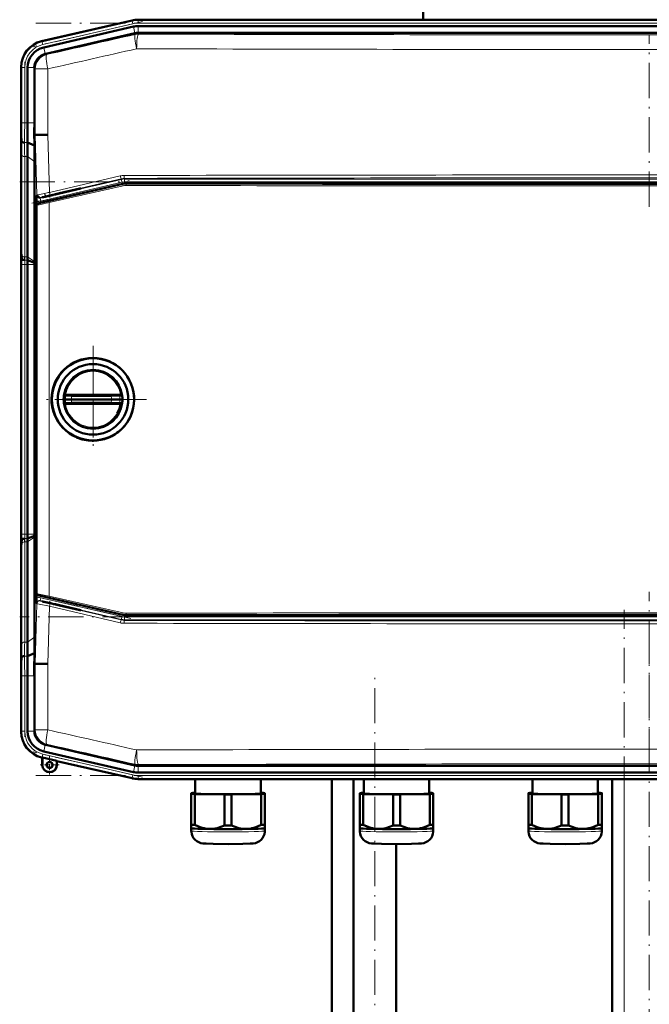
# Model space of a CAD drawing. Extents: x -2065 to 2446, y -2260 to 958.
# Tile 22 of 63: x -1669 to -1455, y -149 to 186. Entities that reach past the tile are written whole.
import ezdxf

# ---------------------------------------------------------------- set-up
doc = ezdxf.new("R2010")
doc.units = 0
doc.linetypes.add('DASHDOT', pattern=[18.5, 12, -3, 0.5, -3])

msp = doc.modelspace()

# ---------------------------------------------------------------- linework, layer by layer
at = {"color": 7, "linetype": 'DASHDOT', "lineweight": 18}
for p, q in [((-1627.49, 185.09), (-1664.76, 176.49)), ((-1663.8, 184.53), (-1246.13, 184.53)), ((-1454.97, 122.03), (-1454.97, 180.71)), ((-1667.63, 171.35), (-1667.63, 148.72)), ((-1665.18, 123.29), (-1631.48, 131.08)), ((-1669.33, 130.48), (-1240.61, 130.48)), ((-1667.63, 1.43), (-1667.63, 111.49)), ((-1644.36, 74.67), (-1644.36, 38.27)), ((-1644.36, 69.47), (-1644.36, 43.47)), ((-1626.16, 56.47), (-1662.56, 56.47)), ((-1631.36, 56.47), (-1657.36, 56.47)), ((-1454.97, -67.78), (-1454.97, -9.1)), ((-1631.48, -18.15), (-1665.18, -10.37)), ((-1463.57, -706.11), (-1463.57, -15.21)), ((-1240.61, -17.55), (-1669.33, -17.55)), ((-1455.07, -607.11), (-1455.07, -24.21)), ((-1667.63, -35.79), (-1667.63, -58.42)), ((-1548.41, -460.81), (-1548.41, -37.51)), ((-1627.49, -72.16), (-1664.76, -63.56)), ((-1663.8, -71.6), (-1246.13, -71.6))]:
    msp.add_line(p, q, dxfattribs=at)
at = {"color": 7, "lineweight": 50}
for p, q in [((-1631.08, 185.48), (-1661.85, 178.37)), ((-1631.08, 185.48), (-1661.65, 178.42)), ((-1629, 185.71), (-1608.73, 185.71)), ((-1280.94, 185.71), (-1629, 185.71)), ((-1295.93, 185.71), (-1608.73, 185.71)), ((-1630.59, 183.35), (-1661.16, 176.29)), ((-1630.1, 181.11), (-1660.47, 174.1)), ((-1630.1, 181.11), (-1630.07, 181.12)), ((-1629, 183.53), (-1608.73, 183.53)), ((-1628.97, 181.24), (-1280.96, 181.24)), ((-1295.93, 183.53), (-1608.73, 183.53)), ((-1668.82, 169.61), (-1668.82, 169.41)), ((-1668.82, 169.41), (-1668.82, 150.61)), ((-1666.63, 169.41), (-1666.63, 150.61)), ((-1664.34, 169.23), (-1664.34, 169.41)), ((-1664.34, 169.23), (-1664.34, 150.61)), ((-1668.67, 144.27), (-1668.84, 146.46)), ((-1664.36, 146.47), (-1664.02, 146.47)), ((-1664.02, 146.47), (-1663.67, 146.48)), ((-1668.82, 143.53), (-1668.82, 109.39)), ((-1668.82, 143.53), (-1668.82, 109.39)), ((-1664.29, 142.89), (-1666.67, 143.87)), ((-1666.63, 139.12), (-1666.63, 104.97)), ((-1664.25, 137.43), (-1664.25, 106.47)), ((-1634.2, 129.87), (-1663.23, 123.16)), ((-1655.76, 126.63), (-1648.9, 128.21)), ((-1648.52, 128.21), (-1655.76, 126.54)), ((-1648.52, 128.21), (-1648.9, 128.21)), ((-1276.86, 130), (-1633.07, 130)), ((-1663.56, 122.91), (-1663.59, 124.2)), ((-1659.02, 125.88), (-1658.03, 126.11)), ((-1658.03, 126.02), (-1659.02, 125.79)), ((-1658.03, 126.11), (-1657.89, 126.14)), ((-1658.03, 126.02), (-1658.03, 126.11)), ((-1657.88, 126.05), (-1658.03, 126.02)), ((-1657.89, 126.14), (-1657.18, 126.3)), ((-1657.88, 126.05), (-1657.89, 126.14)), ((-1657.18, 126.22), (-1657.88, 126.05)), ((-1657.18, 126.3), (-1655.76, 126.63)), ((-1655.76, 126.54), (-1657.18, 126.22)), ((-1657.18, 126.22), (-1657.18, 126.3)), ((-1655.76, 126.54), (-1655.76, 126.63)), ((-1663.62, 122.68), (-1663.62, -9.73)), ((-1668.62, 104.27), (-1668.79, 106.46)), ((-1664.25, 106.47), (-1664.33, 103.35)), ((-1663.62, 106.48), (-1664.25, 106.47)), ((-1668.82, 102.32), (-1668.82, 10.61)), ((-1664.34, 102.93), (-1666.63, 103.88)), ((-1666.63, 10.61), (-1666.63, 102.32)), ((-1664.33, 103.35), (-1664.34, 102.93)), ((-1664.34, 102.93), (-1664.34, 102.32)), ((-1664.34, 102.32), (-1664.34, 10.61)), ((-1654.28, 57.73), (-1654.31, 57.52)), ((-1653.2, 57.97), (-1653.81, 57.97)), ((-1653.2, 57.97), (-1651.55, 57.97)), ((-1638.06, 57.97), (-1651.55, 57.97)), ((-1638.06, 57.97), (-1637.24, 57.97)), ((-1637.24, 57.97), (-1636.5, 57.97)), ((-1636.5, 57.97), (-1635.74, 57.97)), ((-1634.92, 57.97), (-1635.74, 57.97)), ((-1634.42, 57.52), (-1634.44, 57.73)), ((-1653.77, 56.47), (-1654.36, 56.47)), ((-1654.28, 55.21), (-1654.31, 55.42)), ((-1653.2, 54.97), (-1653.81, 54.97)), ((-1651.72, 56.47), (-1653.77, 56.47)), ((-1653.2, 54.97), (-1651.55, 54.97)), ((-1651.72, 56.47), (-1638.06, 56.47)), ((-1638.06, 54.97), (-1651.55, 54.97)), ((-1635.16, 56.47), (-1638.06, 56.47)), ((-1638.06, 54.97), (-1635.74, 54.97)), ((-1634.92, 54.97), (-1635.74, 54.97)), ((-1634.36, 56.47), (-1635.16, 56.47)), ((-1634.42, 55.42), (-1634.44, 55.21)), ((-1644.62, 42.38), (-1644.36, 42.38)), ((-1664.34, 10), (-1664.34, 10.61)), ((-1668.62, 8.65), (-1668.79, 6.46)), ((-1664.34, 10), (-1666.63, 9.05)), ((-1666.63, -26.19), (-1666.63, 7.95)), ((-1664.33, 9.58), (-1664.34, 10)), ((-1664.25, 6.46), (-1664.33, 9.58)), ((-1668.82, -30.61), (-1668.82, 3.53)), ((-1668.82, -30.61), (-1668.82, 3.53)), ((-1663.62, 6.45), (-1664.25, 6.46)), ((-1664.25, -24.5), (-1664.25, 6.46)), ((-1663.56, -9.97), (-1663.59, -11.27)), ((-1634.2, -16.92), (-1663.23, -10.22)), ((-1658.03, -13.09), (-1659.02, -12.86)), ((-1659.02, -12.95), (-1658.03, -13.18)), ((-1658.03, -13.09), (-1657.88, -13.13)), ((-1658.03, -13.09), (-1658.03, -13.18)), ((-1657.89, -13.21), (-1658.03, -13.18)), ((-1657.88, -13.13), (-1657.89, -13.21)), ((-1657.18, -13.37), (-1657.89, -13.21)), ((-1657.88, -13.13), (-1657.18, -13.29)), ((-1657.18, -13.29), (-1655.77, -13.61)), ((-1657.18, -13.29), (-1657.18, -13.37)), ((-1655.77, -13.7), (-1657.18, -13.37)), ((-1648.52, -15.29), (-1655.77, -13.61)), ((-1655.77, -13.61), (-1655.77, -13.7)), ((-1655.77, -13.7), (-1648.9, -15.29)), ((-1648.9, -15.29), (-1648.52, -15.29)), ((-1633.07, -17.05), (-1276.86, -17.05)), ((-1664.29, -29.96), (-1666.67, -30.95)), ((-1664.32, -31.72), (-1664.29, -29.96)), ((-1668.67, -31.35), (-1668.84, -33.54)), ((-1664.36, -33.54), (-1664.32, -31.72)), ((-1664.36, -33.54), (-1664.02, -33.54)), ((-1663.67, -33.55), (-1664.02, -33.54)), ((-1668.82, -56.48), (-1668.82, -37.68)), ((-1666.63, -56.48), (-1666.63, -37.68)), ((-1664.34, -56.3), (-1664.34, -37.68)), ((-1668.82, -56.68), (-1668.82, -56.48)), ((-1664.34, -56.3), (-1664.34, -56.48)), ((-1630.59, -70.42), (-1661.16, -63.36)), ((-1630.1, -68.18), (-1660.47, -61.17)), ((-1661.65, -65.49), (-1661.85, -65.44)), ((-1661.65, -65.49), (-1661.85, -65.45)), ((-1661.65, -65.49), (-1661.61, -65.43)), ((-1661.65, -67.99), (-1661.65, -65.49)), ((-1661.61, -67.99), (-1661.61, -65.43)), ((-1661.61, -65.43), (-1656.68, -66.57)), ((-1656.68, -66.57), (-1656.65, -66.65)), ((-1656.68, -66.57), (-1656.68, -67.99)), ((-1656.65, -67.99), (-1656.65, -66.65)), ((-1656.65, -66.65), (-1656.65, -67.99)), ((-1631.08, -72.55), (-1656.65, -66.65)), ((-1630.1, -68.18), (-1630.07, -68.19)), ((-1629, -68.31), (-1628.97, -68.31)), ((-1628.97, -68.31), (-1280.96, -68.31)), ((-1629, -70.6), (-1608.73, -70.6)), ((-1280.94, -72.79), (-1629, -72.79)), ((-1609.54, -72.79), (-1609.54, -77.7)), ((-1295.93, -70.6), (-1608.73, -70.6)), ((-1295.93, -72.79), (-1608.73, -72.79)), ((-1587.24, -77.7), (-1587.24, -72.79)), ((-1563.07, -338.54), (-1563.07, -72.79)), ((-1555.71, -425.54), (-1555.71, -72.79)), ((-1552.16, -72.79), (-1552.16, -77.7)), ((-1529.86, -77.7), (-1529.86, -72.79)), ((-1494.79, -72.79), (-1494.79, -77.7)), ((-1472.49, -77.7), (-1472.49, -72.79)), ((-1467.57, -648.54), (-1467.57, -72.79)), ((-1610.89, -77.55), (-1610.89, -77.85)), ((-1610.89, -77.85), (-1610.89, -88.36)), ((-1609.54, -77.49), (-1609.7, -77.49)), ((-1609.7, -77.91), (-1599.57, -78.06)), ((-1609.7, -77.91), (-1609.7, -88.41)), ((-1599.57, -78.06), (-1599.57, -88.56)), ((-1597.2, -78.06), (-1587.07, -77.91)), ((-1597.2, -78.06), (-1597.2, -88.56)), ((-1587.07, -77.49), (-1587.24, -77.49)), ((-1587.07, -77.91), (-1587.07, -88.41)), ((-1585.89, -77.85), (-1585.89, -77.55)), ((-1585.89, -77.85), (-1585.89, -88.36)), ((-1553.51, -77.55), (-1553.51, -77.85)), ((-1553.51, -77.85), (-1553.51, -88.36)), ((-1552.16, -77.49), (-1552.33, -77.49)), ((-1552.33, -77.9), (-1542.2, -78.06)), ((-1552.33, -77.9), (-1552.33, -88.41)), ((-1542.2, -78.06), (-1542.2, -88.56)), ((-1539.83, -78.06), (-1529.7, -77.9)), ((-1539.83, -78.06), (-1539.83, -88.56)), ((-1529.7, -77.49), (-1529.86, -77.49)), ((-1529.7, -77.9), (-1529.7, -88.41)), ((-1528.51, -77.85), (-1528.51, -77.55)), ((-1528.51, -77.85), (-1528.51, -88.36)), ((-1496.14, -77.54), (-1496.14, -77.85)), ((-1496.14, -77.85), (-1496.14, -88.35)), ((-1494.79, -77.49), (-1494.95, -77.49)), ((-1494.95, -77.9), (-1484.83, -78.06)), ((-1494.95, -77.9), (-1494.95, -88.41)), ((-1484.83, -78.06), (-1484.83, -88.56)), ((-1482.45, -78.06), (-1472.33, -77.9)), ((-1482.45, -78.06), (-1482.45, -88.56)), ((-1472.33, -77.49), (-1472.49, -77.49)), ((-1472.33, -77.9), (-1472.33, -88.41)), ((-1471.14, -77.85), (-1471.14, -77.54)), ((-1471.14, -77.85), (-1471.14, -88.35)), ((-1610.89, -88.36), (-1610.89, -89.51)), ((-1610.89, -89.5), (-1610.89, -90.46)), ((-1610.88, -89.51), (-1610.89, -89.51)), ((-1585.89, -89.51), (-1585.89, -88.36)), ((-1585.89, -90.46), (-1585.89, -89.5)), ((-1585.89, -89.51), (-1585.89, -89.51)), ((-1553.51, -88.36), (-1553.51, -89.51)), ((-1553.51, -89.5), (-1553.51, -90.45)), ((-1553.51, -89.51), (-1553.51, -89.51)), ((-1528.52, -89.51), (-1528.51, -89.51)), ((-1528.51, -89.51), (-1528.51, -88.36)), ((-1528.51, -90.45), (-1528.51, -89.5)), ((-1496.14, -88.35), (-1496.14, -89.51)), ((-1496.14, -89.5), (-1496.14, -90.45)), ((-1496.14, -89.51), (-1496.14, -89.51)), ((-1471.15, -89.51), (-1471.14, -89.51)), ((-1471.14, -89.51), (-1471.14, -88.35)), ((-1471.14, -90.45), (-1471.14, -89.5)), ((-1541.11, -425.54), (-1541.11, -94.91))]:
    msp.add_line(p, q, dxfattribs=at)
at = {"color": 7, "lineweight": 18}
for p, q in [((-1631.04, 185.3), (-1661.66, 178.23)), ((-1631.04, 185.3), (-1631.08, 185.48)), ((-1631.04, 185.3), (-1630.81, 184.32)), ((-1629, 185.53), (-1629, 185.71)), ((-1629, 185.53), (-1629, 184.53)), ((-1629, 185.53), (-1280.94, 185.53)), ((-1629, 184.53), (-1280.94, 184.53)), ((-1630.81, 184.32), (-1661.44, 177.25)), ((-1630.07, 181.12), (-1630.59, 183.35)), ((-1630.05, 180.69), (-1630.1, 181.11)), ((-1629, 181.24), (-1629, 183.53)), ((-1628.97, 181.24), (-1628.92, 180.82)), ((-1661.85, 178.37), (-1661.66, 178.23)), ((-1661.44, 177.25), (-1661.66, 178.23)), ((-1660.64, 174.06), (-1661.16, 176.29)), ((-1660.47, 174.1), (-1660.15, 173.84)), ((-1668.63, 169.46), (-1668.82, 169.61)), ((-1668.63, 169.46), (-1668.63, 150.61)), ((-1668.63, 169.46), (-1667.63, 169.46)), ((-1667.63, 169.46), (-1667.63, 150.61)), ((-1664.34, 169.41), (-1666.63, 169.41)), ((-1664.02, 168.97), (-1664.34, 169.23)), ((-1664.02, 146.47), (-1664.02, 168.97)), ((-1659.72, 168.97), (-1664.02, 168.97)), ((-1659.72, 168.97), (-1659.72, 146.54)), ((-1668.63, 150.61), (-1668.82, 150.61)), ((-1668.63, 150.61), (-1667.63, 150.61)), ((-1666.63, 150.61), (-1667.63, 150.61)), ((-1664.34, 150.61), (-1666.63, 150.61)), ((-1663.49, 126.03), (-1664.02, 146.47)), ((-1659.72, 146.54), (-1659.2, 126.92)), ((-1666.67, 143.87), (-1667.67, 143.87)), ((-1668.63, 139.8), (-1668.63, 105.66)), ((-1667.63, 139.12), (-1667.63, 104.97)), ((-1666.63, 139.12), (-1667.63, 139.12)), ((-1664.25, 137.43), (-1666.63, 139.12)), ((-1662.39, 124.97), (-1634.72, 131.35)), ((-1659.2, 126.92), (-1635.1, 132.54)), ((-1634.75, 131.56), (-1658.84, 125.94)), ((-1634.72, 131.35), (-1634.75, 131.56)), ((-1634.5, 130.38), (-1634.72, 131.35)), ((-1633.62, 131.69), (-1633.6, 131.48)), ((-1633.6, 131.48), (-1276.34, 131.48)), ((-1633.6, 130.48), (-1633.6, 131.48)), ((-1634.5, 130.38), (-1662.16, 123.99)), ((-1659.29, 123.92), (-1634.17, 129.66)), ((-1634.12, 129.17), (-1659.24, 123.44)), ((-1634.17, 129.66), (-1634.2, 129.87)), ((-1276.34, 130.48), (-1633.6, 130.48)), ((-1633.07, 130), (-1633.05, 129.79)), ((-1663.61, 125.91), (-1663.49, 126.03)), ((-1662.26, 125.08), (-1662.39, 124.97)), ((-1662.16, 123.99), (-1662.39, 124.97)), ((-1659.02, 125.79), (-1659.02, 125.88)), ((-1663.55, 122.62), (-1663.62, 122.68)), ((-1663.55, -9.68), (-1663.55, 122.62)), ((-1663.23, 123.16), (-1663.16, 123.11)), ((-1659.24, 123.44), (-1659.24, -10.49)), ((-1668.79, 106.46), (-1668.84, 106.46)), ((-1666.63, 104.97), (-1667.63, 104.97)), ((-1664.33, 103.35), (-1666.63, 104.97)), ((-1668.63, 102.32), (-1668.82, 102.32)), ((-1668.63, 10.61), (-1668.63, 102.32)), ((-1668.63, 102.32), (-1667.63, 102.32)), ((-1666.63, 103.88), (-1667.63, 103.88)), ((-1666.63, 102.32), (-1667.63, 102.32)), ((-1667.63, 10.61), (-1667.63, 102.32)), ((-1664.34, 102.32), (-1666.63, 102.32)), ((-1653.7, 57.53), (-1654.31, 57.52)), ((-1651.64, 57.48), (-1638.14, 57.48)), ((-1634.42, 57.52), (-1635.24, 57.54)), ((-1653.7, 55.41), (-1654.31, 55.42)), ((-1653.7, 55.41), (-1653.04, 55.43)), ((-1651.64, 55.46), (-1638.14, 55.46)), ((-1637.13, 55.43), (-1636.21, 55.42)), ((-1636.21, 55.42), (-1635.24, 55.41)), ((-1634.42, 55.42), (-1635.24, 55.41)), ((-1668.63, 10.61), (-1668.82, 10.61)), ((-1668.63, 10.61), (-1667.63, 10.61)), ((-1666.63, 10.61), (-1667.63, 10.61)), ((-1664.34, 10.61), (-1666.63, 10.61)), ((-1668.63, -26.87), (-1668.63, 7.27)), ((-1666.63, 9.05), (-1667.63, 9.05)), ((-1666.63, 7.95), (-1667.63, 7.95)), ((-1667.63, -26.19), (-1667.63, 7.95)), ((-1664.33, 9.58), (-1666.63, 7.95)), ((-1668.84, 6.46), (-1668.79, 6.46)), ((-1663.62, -9.73), (-1663.55, -9.68)), ((-1664.02, -33.54), (-1663.49, -13.1)), ((-1663.49, -13.1), (-1663.61, -12.99)), ((-1663.16, -10.16), (-1663.23, -10.22)), ((-1662.16, -11.06), (-1662.39, -12.04)), ((-1634.72, -18.43), (-1662.39, -12.04)), ((-1662.39, -12.04), (-1662.26, -12.16)), ((-1662.16, -11.06), (-1634.5, -17.45)), ((-1634.17, -16.72), (-1659.29, -10.98)), ((-1659.24, -10.49), (-1634.12, -16.23)), ((-1659.02, -12.86), (-1659.02, -12.95)), ((-1658.84, -13.01), (-1634.75, -18.63)), ((-1659.2, -13.99), (-1659.72, -33.61)), ((-1635.1, -19.61), (-1659.2, -13.99)), ((-1634.17, -16.72), (-1634.2, -16.92)), ((-1634.72, -18.43), (-1634.75, -18.63)), ((-1634.5, -17.45), (-1634.72, -18.43)), ((-1633.62, -18.76), (-1633.6, -18.55)), ((-1633.6, -17.55), (-1633.6, -18.55)), ((-1633.6, -17.55), (-1276.34, -17.55)), ((-1276.34, -18.55), (-1633.6, -18.55)), ((-1633.05, -16.84), (-1633.07, -17.05)), ((-1666.63, -26.19), (-1667.63, -26.19)), ((-1664.25, -24.5), (-1666.63, -26.19)), ((-1666.67, -30.95), (-1667.67, -30.95)), ((-1664.02, -56.05), (-1664.02, -33.54)), ((-1659.72, -33.61), (-1659.72, -56.05)), ((-1668.63, -37.68), (-1668.82, -37.68)), ((-1668.63, -37.68), (-1667.63, -37.68)), ((-1668.63, -56.54), (-1668.63, -37.68)), ((-1666.63, -37.68), (-1667.63, -37.68)), ((-1667.63, -56.54), (-1667.63, -37.68)), ((-1664.34, -37.68), (-1666.63, -37.68)), ((-1668.82, -56.68), (-1668.63, -56.54)), ((-1667.63, -56.54), (-1668.63, -56.54)), ((-1664.34, -56.48), (-1666.63, -56.48)), ((-1664.02, -56.05), (-1664.34, -56.3)), ((-1664.02, -56.05), (-1659.72, -56.05)), ((-1660.64, -61.13), (-1661.16, -63.36)), ((-1660.47, -61.17), (-1660.15, -60.92)), ((-1661.66, -65.3), (-1661.85, -65.45)), ((-1661.66, -65.3), (-1661.44, -64.33)), ((-1631.04, -72.37), (-1661.66, -65.3)), ((-1630.81, -71.4), (-1661.44, -64.33)), ((-1661.61, -67.99), (-1661.65, -67.99)), ((-1656.68, -67.99), (-1656.65, -67.99)), ((-1630.07, -68.19), (-1630.59, -70.42)), ((-1630.05, -67.76), (-1630.1, -68.18)), ((-1629, -68.31), (-1629, -70.6)), ((-1628.97, -68.31), (-1628.92, -67.89)), ((-1631.04, -72.37), (-1631.08, -72.55)), ((-1631.04, -72.37), (-1630.81, -71.4)), ((-1629, -71.6), (-1280.94, -71.6)), ((-1629, -72.6), (-1629, -71.6)), ((-1629, -72.6), (-1280.94, -72.6)), ((-1629, -72.6), (-1629, -72.79)), ((-1463.57, -648.54), (-1463.57, -72.79))]:
    msp.add_line(p, q, dxfattribs=at)
at = {"color": 7, "linetype": 'DASHDOT', "lineweight": 18, "ltscale": 0.020221}
msp.add_line((-1659.02, 125.95), (-1659.02, 125.14), dxfattribs=at)
at = {"color": 7, "linetype": 'DASHDOT', "lineweight": 18, "ltscale": 0.019753}
msp.add_line((-1659.02, -13.02), (-1659.02, -12.23), dxfattribs=at)
at = {"color": 7, "linetype": 'DASHDOT', "lineweight": 18, "ltscale": 0.1625}
for p, q in [((-1659.15, -64.74), (-1659.15, -71.24)), ((-1655.9, -67.99), (-1662.4, -67.99))]:
    msp.add_line(p, q, dxfattribs=at)
at = {"color": 7, "linetype": 'DASHDOT', "lineweight": 18, "ltscale": 0.160231}
msp.add_line((-1659.15, -64.79), (-1659.15, -71.2), dxfattribs=at)
at = {"color": 7, "linetype": 'DASHDOT', "lineweight": 18, "ltscale": 0.160233}
msp.add_line((-1655.94, -67.99), (-1662.35, -67.99), dxfattribs=at)
at = {"color": 7, "lineweight": 18}
for points in [[(-1663.49, 126.03), (-1663.48, 126.04), (-1663.44, 126.05), (-1663.14, 126.12)], [(-1661.98, 125.17), (-1662.22, 125.1), (-1662.25, 125.09), (-1662.26, 125.08)], [(-1659.24, 123.44), (-1662.74, 122.74), (-1663.42, 122.63), (-1663.52, 122.62), (-1663.54, 122.62), (-1663.54, 122.62), (-1663.55, 122.62)], [(-1663.16, 123.11), (-1663.16, 123.11), (-1663.14, 123.1), (-1663.07, 123.11), (-1662.42, 123.23), (-1659.29, 123.92)], [(-1651.55, 57.97), (-1651.55, 57.97), (-1651.56, 57.97), (-1651.57, 57.96), (-1651.59, 57.93), (-1651.63, 57.71), (-1651.64, 57.48)], [(-1638.14, 57.48), (-1638.12, 57.83), (-1638.1, 57.92), (-1638.09, 57.95), (-1638.08, 57.97), (-1638.07, 57.97), (-1638.06, 57.97)], [(-1638.14, 57.48), (-1635.88, 57.53), (-1635.24, 57.54)], [(-1651.55, 54.97), (-1651.55, 54.97), (-1651.56, 54.98), (-1651.57, 54.99), (-1651.59, 55.02), (-1651.63, 55.23), (-1651.64, 55.46)], [(-1638.14, 55.46), (-1638.12, 55.11), (-1638.1, 55.02), (-1638.09, 54.99), (-1638.08, 54.98), (-1638.07, 54.97), (-1638.06, 54.97)], [(-1663.55, -9.68), (-1663.54, -9.67), (-1663.53, -9.67), (-1663.44, -9.68), (-1662.68, -9.81), (-1659.24, -10.49)], [(-1659.2, -13.99), (-1662.64, -13.3), (-1663.43, -13.12), (-1663.48, -13.11), (-1663.49, -13.1)], [(-1659.29, -10.98), (-1661.58, -10.47), (-1662.97, -10.19), (-1663.13, -10.16), (-1663.15, -10.16), (-1663.16, -10.16), (-1663.16, -10.16)], [(-1662.26, -12.16), (-1662.26, -12.16), (-1662.24, -12.17), (-1662.12, -12.21), (-1660.44, -12.63), (-1658.84, -13.01)]]:
    msp.add_lwpolyline(points, dxfattribs=at)
at = {"color": 7, "lineweight": 50}
for points in [[(-1659.02, 125.88), (-1660.47, 125.54), (-1661.44, 125.29), (-1661.6, 125.24), (-1661.62, 125.24), (-1661.62, 125.23)], [(-1661.62, 125.23), (-1661.62, 125.23), (-1661.62, 125.23), (-1661.57, 125.24), (-1661.18, 125.31), (-1659.02, 125.79)], [(-1654.28, 57.73), (-1654.28, 57.73), (-1654.28, 57.73), (-1654.28, 57.73), (-1654.28, 57.73), (-1654.27, 57.74), (-1654.26, 57.75)], [(-1634.47, 57.75), (-1634.45, 57.73), (-1634.45, 57.73), (-1634.44, 57.73), (-1634.44, 57.73), (-1634.44, 57.73), (-1634.44, 57.73)], [(-1654.28, 55.21), (-1654.28, 55.21), (-1654.28, 55.22), (-1654.28, 55.22), (-1654.27, 55.21), (-1654.18, 55.11), (-1654.02, 55.02)], [(-1634.47, 55.19), (-1634.45, 55.21), (-1634.45, 55.22), (-1634.44, 55.22), (-1634.44, 55.22), (-1634.44, 55.22), (-1634.44, 55.21)], [(-1659.02, -12.86), (-1660.47, -12.53), (-1661.44, -12.33), (-1661.6, -12.3), (-1661.62, -12.3), (-1661.62, -12.3), (-1661.62, -12.3), (-1661.62, -12.31)], [(-1661.62, -12.31), (-1661.62, -12.31), (-1661.62, -12.31), (-1661.57, -12.33), (-1661.18, -12.43), (-1659.02, -12.95)], [(-1598.39, -94.91), (-1603.46, -94.87), (-1605.86, -94.79), (-1606.93, -94.71), (-1607.7, -94.57), (-1608.39, -94.33), (-1609.06, -93.95), (-1609.64, -93.46), (-1610.13, -92.88), (-1610.5, -92.22), (-1610.76, -91.51), (-1610.88, -90.76), (-1610.89, -90.46)], [(-1604.64, -89.79), (-1605.26, -89.76), (-1605.88, -89.69), (-1606.53, -89.57), (-1607.18, -89.41), (-1608.44, -88.98), (-1609.7, -88.41)], [(-1599.57, -88.56), (-1600.83, -89.1), (-1602.09, -89.49), (-1602.74, -89.63), (-1603.39, -89.72), (-1604.01, -89.78), (-1604.64, -89.79)], [(-1598.39, -94.91), (-1593.31, -94.87), (-1590.91, -94.79), (-1589.84, -94.71), (-1589.08, -94.57), (-1588.38, -94.33), (-1587.72, -93.95), (-1587.13, -93.46), (-1586.65, -92.88), (-1586.27, -92.22), (-1586.02, -91.51), (-1585.9, -90.76), (-1585.89, -90.46)], [(-1592.14, -89.79), (-1592.76, -89.78), (-1593.38, -89.72), (-1594.03, -89.63), (-1594.68, -89.49), (-1595.94, -89.1), (-1597.2, -88.56)], [(-1587.07, -88.41), (-1588.33, -88.98), (-1589.59, -89.41), (-1590.24, -89.57), (-1590.9, -89.69), (-1591.51, -89.76), (-1592.14, -89.79)], [(-1541.01, -94.91), (-1546.09, -94.87), (-1548.49, -94.79), (-1549.56, -94.71), (-1550.32, -94.57), (-1551.02, -94.32), (-1551.68, -93.95), (-1552.27, -93.46), (-1552.75, -92.88), (-1553.13, -92.22), (-1553.38, -91.5), (-1553.5, -90.76), (-1553.51, -90.45)], [(-1547.26, -89.79), (-1547.89, -89.76), (-1548.51, -89.69), (-1549.16, -89.57), (-1549.81, -89.41), (-1551.07, -88.98), (-1552.33, -88.41)], [(-1542.2, -88.56), (-1543.46, -89.09), (-1544.72, -89.48), (-1545.37, -89.62), (-1546.02, -89.72), (-1546.64, -89.77), (-1547.26, -89.79)], [(-1541.01, -94.91), (-1535.94, -94.87), (-1533.54, -94.79), (-1532.47, -94.71), (-1531.7, -94.57), (-1531.01, -94.32), (-1530.34, -93.95), (-1529.76, -93.46), (-1529.27, -92.88), (-1528.9, -92.22), (-1528.65, -91.5), (-1528.52, -90.76), (-1528.51, -90.45)], [(-1534.76, -89.79), (-1535.39, -89.77), (-1536.01, -89.72), (-1536.66, -89.62), (-1537.31, -89.48), (-1538.57, -89.09), (-1539.83, -88.56)], [(-1529.7, -88.41), (-1530.96, -88.98), (-1532.22, -89.41), (-1532.87, -89.57), (-1533.52, -89.69), (-1534.14, -89.76), (-1534.76, -89.79)], [(-1483.64, -94.91), (-1488.72, -94.86), (-1491.11, -94.79), (-1492.19, -94.71), (-1492.95, -94.57), (-1493.65, -94.32), (-1494.31, -93.94), (-1494.89, -93.46), (-1495.38, -92.88), (-1495.76, -92.22), (-1496.01, -91.5), (-1496.13, -90.76), (-1496.14, -90.45)], [(-1489.89, -89.78), (-1490.51, -89.75), (-1491.13, -89.68), (-1491.79, -89.57), (-1492.44, -89.41), (-1493.7, -88.98), (-1494.95, -88.41)], [(-1484.83, -88.56), (-1486.09, -89.09), (-1487.34, -89.48), (-1487.99, -89.62), (-1488.64, -89.72), (-1489.27, -89.77), (-1489.89, -89.78)], [(-1483.64, -94.91), (-1478.57, -94.86), (-1476.17, -94.79), (-1475.09, -94.71), (-1474.33, -94.57), (-1473.64, -94.32), (-1472.97, -93.94), (-1472.39, -93.46), (-1471.9, -92.88), (-1471.52, -92.22), (-1471.27, -91.5), (-1471.15, -90.76), (-1471.14, -90.45)], [(-1477.39, -89.78), (-1478.02, -89.77), (-1478.64, -89.72), (-1479.29, -89.62), (-1479.94, -89.48), (-1481.2, -89.09), (-1482.45, -88.56)], [(-1472.33, -88.41), (-1473.59, -88.98), (-1474.84, -89.41), (-1475.5, -89.57), (-1476.15, -89.68), (-1476.77, -89.75), (-1477.39, -89.78)]]:
    msp.add_lwpolyline(points, dxfattribs=at)
for centre, radius in [((-1644.36, 56.47), 14), ((-1644.36, 56.47), 12), ((-1659.15, -67.99), 1.03), ((-1659.15, -67.99), 1)]:
    msp.add_circle(centre, radius, dxfattribs=at)
for centre, radius, start, end in [((-1629, 176.46), 9.25, 90.0004, 102.9992), ((-1629, 176.46), 9.25, 90.0004, 102.9992), ((-1629, 176.47), 7.06, 90.0004, 102.9993), ((-1659.83, 169.61), 8.99, 102.9916, 180.0084), ((-1659.57, 169.41), 7.06, 102.9968, 180.0034), ((-1659.34, 169.22), 5.01, 105.1072, 177.8928), ((-2016.4, 150.52), 347.59, 359.3315, 0.0143), ((-2236.87, 150.47), 570.24, 359.3376, 0.0139), ((-2356.81, 150.58), 692.47, 359.65945, 0.00195), ((-1876.04, 143.29), 207.22, 0.0687, 0.8785), ((-2275.13, 133.63), 610.9, 0.86852, 1.20439), ((-1644.24, -1059.14), 1205.77, 90.73585, 90.92355), ((-2006.41, 138.71), 339.78, 0.0681, 0.8707), ((-2055.72, 136.96), 391.47, 0.0681, 0.8669), ((-1603.09, 125.72), 60.52, 179.8196, 181.4448), ((-1663.12, 122.68), 0.5, 102.9976, 180.0022), ((-1876.18, 109.64), 207.36, 359.1212, 359.9305), ((-1456.39, 109.64), 212.42, 180.0663, 180.8562), ((-2015.9, 102.41), 347.08, 359.9853, 0.6691), ((-1311.09, 102.4), 357.73, 179.3493, 180.0128), ((-1586.81, 105.06), 79.83, 180.0641, 180.8524), ((-1531.83, 102.35), 134.8, 179.3521, 180.0124), ((-1644.41, 56.47), 14.09, 89.8034, 134.0601), ((-1644.41, 56.47), 14.09, 44.258, 89.8038), ((-1644.41, 56.47), 14.1, 134.0696, 179.1699), ((-1644.36, 56.47), 10, 7.2346, 172.765), ((-1644.41, 56.47), 14.09, 314.0192, 44.2557), ((-1653.72, 57.3), 0.705, 129.6312, 139.5308), ((-1653.77, 57.36), 0.622, 113.4776, 129.4362), ((-1653.81, 57.42), 0.549, 90.4701, 113.1016), ((-1634.92, 57.42), 0.553, 67.0525, 89.5669), ((-1634.97, 57.34), 0.645, 39.9598, 66.2327), ((-1644.41, 56.48), 14.09, 179.1903, 224.261), ((-1644.36, 56.47), 10, 187.235, 352.7654), ((-1653.81, 55.53), 0.556, 247.1205, 269.4699), ((-1644.36, 56.46), 9.49, 330.6713, 350.9616), ((-1634.92, 55.53), 0.558, 270.5728, 292.8875), ((-1634.96, 55.59), 0.628, 293.5258, 320.519), ((-1644.41, 56.48), 14.09, 224.2714, 246.7188), ((-1644.41, 56.48), 14.09, 291.5606, 314.0155), ((-1644.41, 56.48), 14.1, 246.7224, 269.1382), ((-1644.41, 56.48), 14.09, 270.1953, 291.5621), ((-2015.9, 10.52), 347.08, 359.3309, 0.0147), ((-1311.09, 10.53), 357.73, 179.9872, 180.6507), ((-1531.83, 10.58), 134.8, 179.9876, 180.6479), ((-1586.81, 7.87), 79.83, 179.1476, 179.9359), ((-1876.18, 3.28), 207.36, 0.0695, 0.8788), ((-1456.39, 3.29), 212.42, 179.1438, 179.9337), ((-1663.12, -9.73), 0.5, 179.9976, 257.0022), ((-1603.09, -12.8), 60.52, 178.5511, 180.1764), ((-1633.07, -12.05), 5, 257.002, 269.998), ((-2006.41, -25.78), 339.78, 359.1293, 359.9319), ((-2055.72, -24.04), 391.47, 359.1331, 359.9319), ((-1876.04, -30.36), 207.22, 359.1215, 359.9313), ((-2236.87, -37.54), 570.24, 359.9861, 0.6624), ((-2016.4, -37.59), 347.59, 359.9857, 0.6685), ((-2356.83, -37.65), 692.48, 359.99805, 0.34054), ((-1644.22, 1173.2), 1206.9, 269.07649, 269.26401), ((-1659.83, -56.68), 8.99, 179.9916, 257.0084), ((-1659.57, -56.48), 7.06, 179.9966, 257.0032), ((-1659.34, -56.3), 5, 182.1029, 254.9076), ((-1659.15, -67.99), 2.5, 180, 360), ((-1659.15, -67.99), 2.47, 180, 0), ((-1659.15, -67.99), 1, 141.2591, 270), ((-1659.15, -67.99), 2.5, 270, 360), ((-1629, -63.54), 9.25, 257.0008, 269.9996), ((-1629, -63.54), 9.25, 257.0008, 269.9996), ((-1629, -63.54), 7.06, 257.0007, 269.9996)]:
    msp.add_arc(centre, radius, start, end, dxfattribs=at)
at = {"color": 7, "lineweight": 18}
for centre, radius, start, end in [((-1629, 176.46), 9.06, 90.0004, 102.9992), ((-1629, 176.48), 8.05, 89.9878, 103.0122), ((-1659.64, 169.46), 8.99, 102.9997, 180.0003), ((-14326.1, 55951.35), 57197.52, 282.793761, 282.824689), ((-1454.97, 55829.86), 55649.31, 269.820896, 270.179106), ((-1659.64, 169.46), 7.99, 102.9916, 180.0084), ((-14364.63, 56309.41), 57560.09, 282.7515782, 282.7824028), ((-1454.97, 56205.11), 56029.56, 269.821504, 270.178498), ((-2202.61, 150.47), 533.98, 359.3347, 0.0141), ((-2236.74, 150.47), 569.11, 359.3363, 0.014), ((-1986.88, 139.42), 318.25, 0.0684, 0.8743), ((-2006.77, 138.71), 339.14, 0.0683, 0.8723), ((-1633.73, 126.7), 5.99, 90.1091, 103.1288), ((-1633.61, 126.69), 5, 90.1491, 103.1472), ((-1454.97, -83679.7), 83812.57, 89.8777831, 90.1222151), ((-1454.97, -83566.16), 83698.04, 89.8777011, 90.122297), ((-1633.6, 126.48), 4, 90.0047, 102.9953), ((-1633.06, 124.79), 5, 89.8884, 102.8902), ((-1633.12, 124.8), 4.49, 89.8605, 102.8892), ((-1454.96, 83915.05), 83785.95, 269.8781811, 270.1218207), ((-1454.96, 83858.14), 83728.55, 269.8781333, 270.1218617), ((-1662.61, 125.94), 0.999, 181.46, 283.0819), ((-1662.61, 125.94), 2, 240.6635, 283.005), ((-1642.01, 29.32), 99.08, 100.9623, 102.3111), ((-1652.81, 91.34), 35.05, 103.9245, 105.1673), ((-1633.18, 13.11), 115.71, 103.48, 104.0366), ((-1602.27, -169.94), 302.27, 100.857, 101.1749), ((-1612.75, -71.74), 202.98, 103.1255, 103.506), ((-1567.37, 105.77), 101.27, 180.063, 180.8443), ((-1497.15, 102.36), 171.48, 179.3589, 180.0115), ((-1587.2, 105.06), 80.44, 180.0631, 180.8454), ((-1531.46, 102.35), 136.17, 179.358, 180.0116), ((-1644.36, 56.48), 9.5, 90.0034, 170.9626), ((-1644.36, 56.48), 9.5, 9.0358, 89.9967), ((-1644.4, 56.37), 9.37, 172.8589, 179.3713), ((-1653.2, 57.47), 0.499, 90.1296, 173.0452), ((-1658.17, -157.8), 215.38, 88.2621, 88.8097), ((-1644.93, 56.42), 6.79, 171.029, 179.5801), ((-1644.91, 56.38), 6.85, 0.8052, 9.28), ((-1635.74, 57.47), 0.499, 7.3818, 89.8716), ((-1644.48, 56.33), 9.31, 0.8578, 7.4328), ((-1644.4, 56.57), 9.37, 180.6287, 187.1411), ((-1644.37, 56.46), 9.5, 189.0224, 249.7178), ((-1653.2, 55.47), 0.499, 186.9548, 269.8704), ((-1656.03, 191.28), 135.89, 271.258, 271.8505), ((-1644.88, 56.53), 6.84, 180.4513, 188.9396), ((-1644.91, 56.57), 6.85, 350.72, 359.1948), ((-1634.88, 152.88), 97.47, 268.0827, 268.6817), ((-1635.74, 55.47), 0.499, 270.1284, 352.6182), ((-1644.48, 56.61), 9.31, 352.5672, 359.1422), ((-1644.36, 56.46), 9.5, 269.9976, 330.6837), ((-1644.36, 56.47), 9.51, 249.7324, 269.9982), ((-1497.15, 10.57), 171.48, 179.9885, 180.6411), ((-1531.46, 10.58), 136.17, 179.9884, 180.642), ((-1567.37, 7.16), 101.27, 179.1557, 179.937), ((-1587.2, 7.87), 80.44, 179.1546, 179.9369), ((-1662.61, -13.01), 0.999, 76.9181, 178.54), ((-1662.61, -13.01), 2, 76.9951, 119.3366), ((-1633.06, -11.84), 5, 257.1098, 270.1116), ((-1633.12, -11.85), 4.49, 257.1108, 270.1395), ((-1454.96, -83802.11), 83785.95, 89.8781793, 90.1218189), ((-1454.96, -83745.2), 83728.55, 89.8781383, 90.1218667), ((-1633.73, -13.77), 5.99, 256.8712, 269.8909), ((-1633.61, -13.76), 5, 256.8528, 269.8509), ((-1633.6, -13.55), 4, 257.0047, 269.9953), ((-1454.97, 83792.62), 83812.57, 269.8777849, 270.1222169), ((-1454.97, 83679.08), 83698.04, 269.877703, 270.1222989), ((-2006.77, -25.78), 339.14, 359.1277, 359.9317), ((-1986.88, -26.49), 318.25, 359.1257, 359.9316), ((-2202.61, -37.55), 533.98, 359.9859, 0.6653), ((-2236.74, -37.54), 569.11, 359.986, 0.6637), ((-1659.64, -56.54), 8.99, 179.9996, 257.0003), ((-1659.64, -56.54), 7.99, 179.9916, 257.0084), ((-1659.02, -56.04), 5, 180.0358, 256.9642), ((-14364.63, -56196.48), 57560.09, 77.2175972, 77.2484218), ((-14326.1, -55838.42), 57197.52, 77.175311, 77.206239), ((-1454.97, -56092.18), 56029.56, 89.821502, 90.178496), ((-1628.92, -62.89), 5, 257.0045, 269.8157), ((-1454.97, -55716.93), 55649.31, 89.820894, 90.179104), ((-1629, -63.54), 9.06, 257.0008, 269.9996), ((-1629, -63.55), 8.05, 256.9878, 270.0122)]:
    msp.add_arc(centre, radius, start, end, dxfattribs=at)
at = {"color": 7, "lineweight": 50}
for centre, major_axis, ratio, start_param, end_param in [((-1214.01, 9437.52), (252.71, 10290.04), 0.020151, 2.642897, 2.689006), ((-1628.97, 176.24), (4.97, 0.57), 0.999653, 1.457389, 1.679108), ((-1659.35, 169.23), (3.11, 3.91), 0.999441, 0.899117, 0.934706), ((-1667.67, 144.29), (1, 0), 0.414215, 3.173659, 4.709549), ((-1633.07, 125), (-4.97, -0.57), 0.999846, 4.59896, 4.825818), ((-1667.62, 104.29), (1, 0), 0.414215, 3.173659, 4.709549), ((-1644.35, 56.47), (10.01, -0.03), 0.999848, 3.039511, 3.144781), ((-1644.37, 56.47), (10.01, 0.04), 0.999848, 6.279569, 6.384829), ((-1644.35, 56.47), (10.01, 0.03), 0.999848, 3.138404, 3.243674), ((-1644.37, 56.47), (10.01, -0.04), 0.999848, 6.181541, 6.286801), ((-1667.62, 8.64), (1, 0), 0.414343, 1.573592, 3.109513), ((-1667.67, -31.36), (1, 0), 0.414186, 1.573647, 3.10953), ((-1659.35, -56.3), (3.11, -3.91), 0.999441, 5.34848, 5.384068), ((-1628.97, -63.31), (4.97, -0.57), 0.999653, 4.604077, 4.820701), ((-1598.39, -77.7), (13.8, 0), 0.026177, 2.531934, 2.704054), ((-1598.39, -77.7), (13.8, 0), 0.026177, 3.579132, 3.751251), ((-1598.39, -77.7), (11.15, 0), 0.026177, 3.141593, 6.283185), ((-1598.39, -77.7), (13.8, 0), 0.026177, 4.626329, 4.798449), ((-1598.39, -77.7), (13.8, 0), 0.026177, 0.437539, 0.609658), ((-1598.39, -77.7), (13.8, 0), 0.026177, 5.673527, 5.845646), ((-1541.01, -77.7), (13.8, 0), 0.026177, 2.531934, 2.704054), ((-1541.01, -77.7), (13.8, 0), 0.026177, 3.579132, 3.751251), ((-1541.01, -77.7), (11.15, 0), 0.026177, 3.141593, 6.283185), ((-1541.01, -77.7), (13.8, 0), 0.026177, 4.626329, 4.798449), ((-1541.01, -77.7), (13.8, 0), 0.026177, 0.437539, 0.609658), ((-1541.01, -77.7), (13.8, 0), 0.026177, 5.673527, 5.845646), ((-1483.64, -77.7), (13.8, 0), 0.026177, 2.531934, 2.704054), ((-1483.64, -77.7), (13.8, 0), 0.026177, 3.579132, 3.751251), ((-1483.64, -77.7), (11.15, 0), 0.026177, 3.141593, 6.283185), ((-1483.64, -77.7), (13.8, 0), 0.026177, 4.626329, 4.798449), ((-1483.64, -77.7), (13.8, 0), 0.026177, 0.437539, 0.609658), ((-1483.64, -77.7), (13.8, 0), 0.026177, 5.673527, 5.845646), ((-1598.39, -88.2), (-13.8, 0), 0.026177, 0.437539, 0.609658), ((-1598.39, -89.5), (12.5, 0), 0.026177, 3.167782, 6.256996), ((-1598.39, -88.2), (-13.8, 0), 0.026177, 1.484737, 1.656856), ((-1598.39, -88.2), (-13.8, 0), 0.026177, 2.531934, 2.704054), ((-1541.01, -88.2), (-13.8, 0), 0.026177, 0.437539, 0.609658), ((-1541.01, -89.5), (12.5, 0), 0.026177, 3.167782, 6.256996), ((-1541.01, -88.2), (-13.8, 0), 0.026177, 1.484737, 1.656856), ((-1541.01, -88.2), (-13.8, 0), 0.026177, 2.531934, 2.704054), ((-1483.64, -88.2), (-13.8, 0), 0.026177, 0.437539, 0.609658), ((-1483.64, -89.5), (12.5, 0), 0.026177, 3.167782, 6.256996), ((-1483.64, -88.2), (-13.8, 0), 0.026177, 1.484737, 1.656856), ((-1483.64, -88.2), (-13.8, 0), 0.026177, 2.531934, 2.704054)]:
    msp.add_ellipse(centre, major_axis=major_axis, ratio=ratio, start_param=start_param, end_param=end_param, dxfattribs=at)
at = {"color": 7, "lineweight": 18}
for centre, major_axis, ratio, start_param, end_param in [((-1628.92, 175.82), (1.11, -4.88), 0.116076, 3.167951, 4.685971), ((-1628.92, 175.82), (4.97, 0.57), 0.999653, 1.457389, 1.684204), ((-1628.92, 175.82), (-0.02, -5), 0.119003, 3.16796, 4.712762), ((-1659.02, 168.97), (3.11, 3.91), 0.999441, 0.899117, 2.242476), ((-1659.02, 168.97), (1.11, -4.88), 0.136195, 3.168019, 4.681472), ((-1667.63, 139.82), (-1, 0), 0.707107, 0.034907, 1.570796), ((-1634.97, 132.54), (0.227, -0.974), 0.119647, 4.684508, 6.265606), ((-1633.6, 126.48), (-4.97, -0.57), 0.999846, 4.59896, 4.825818), ((-1633.62, 132.69), (0, -1), 0.121885, 4.712128, 6.265601), ((-1634.06, 129.17), (0.111, -0.487), 0.119115, 3.159171, 4.685159), ((-1633.05, 129.29), (-0.001, -0.5), 0.121453, 3.159176, 4.712648), ((-1662.49, 126.06), (0.682, -0.732), 0.99939, 3.988967, 5.7599), ((-1662.2, 126.15), (0.266, -0.964), 0.924796, 4.485603, 6.237294), ((-1660.38, 126.61), (0.234, -0.972), 0.460439, 4.611399, 6.263521), ((-1659.07, 126.92), (0.227, -0.974), 0.135666, 4.680737, 6.265569), ((-1663.05, 122.62), (-0.311, -0.391), 0.999751, 4.040558, 5.38422), ((-1659.17, 123.44), (0.111, -0.487), 0.135841, 3.159209, 4.68138), ((-1667.63, 105.68), (-1, 0), 0.707107, 0.034907, 1.570796), ((-1667.63, 7.25), (-1, 0), 0.707107, 4.712389, 6.248279), ((-1663.05, -9.68), (-0.311, 0.391), 0.999751, 0.898966, 2.242627), ((-1662.49, -13.13), (-0.682, -0.732), 0.99939, 3.664878, 5.435811), ((-1659.17, -10.49), (-0.111, -0.487), 0.135841, 4.743398, 6.265569), ((-1659.07, -13.99), (-0.227, -0.974), 0.135666, 3.159209, 4.744041), ((-1634.06, -16.23), (-0.111, -0.487), 0.119115, 4.739619, 6.265607), ((-1633.05, -16.34), (0.001, -0.5), 0.121453, 4.71213, 6.265602), ((-1634.97, -19.61), (-0.227, -0.974), 0.119647, 3.159172, 4.74027), ((-1633.6, -13.55), (4.97, -0.57), 0.999846, 4.59896, 4.825818), ((-1633.62, -19.76), (0, -1), 0.121885, 3.159177, 4.71265), ((-1667.63, -26.89), (-1, 0), 0.707107, 4.712389, 6.248279), ((-1659.02, -56.05), (-1.11, -4.88), 0.136195, 4.743306, 6.256759), ((-1628.92, -62.89), (-1.11, -4.88), 0.116076, 4.738807, 6.256827), ((-1628.92, -62.89), (0.02, -5), 0.119003, 4.712015, 6.256818), ((-1628.92, -62.89), (-4.97, 0.57), 0.999653, 1.681064, 1.684203), ((-1598.39, -90.46), (12.5, 0), 0.026177, 3.141593, 6.283185), ((-1541.01, -90.45), (12.5, 0), 0.026177, 3.141593, 6.283185), ((-1483.64, -90.45), (12.5, 0), 0.026177, 3.141593, 6.283185)]:
    msp.add_ellipse(centre, major_axis=major_axis, ratio=ratio, start_param=start_param, end_param=end_param, dxfattribs=at)

doc.saveas('drawing.dxf')
